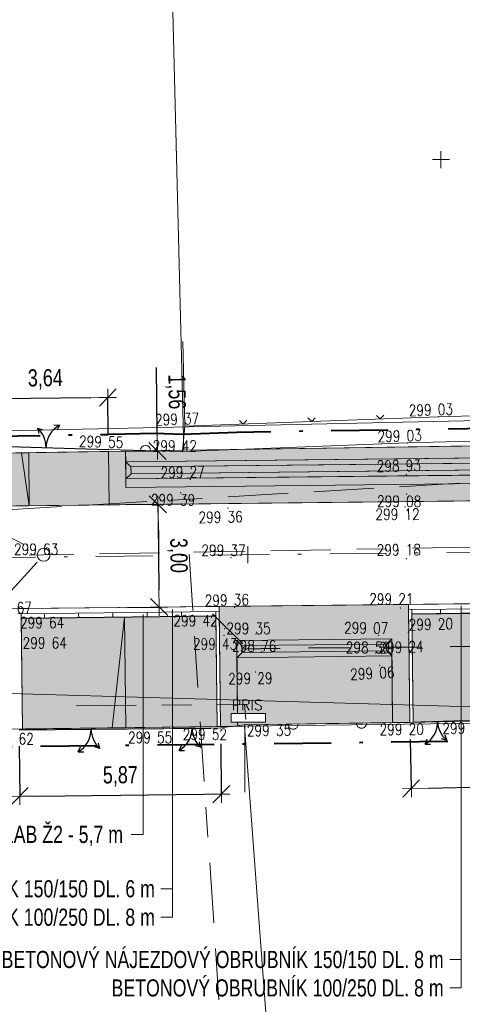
# Model space of a CAD drawing. Header units: metres. Extents: x -456831 to -456516, y -1111244 to -1111169.
# Tile 4 of 18: x -456787 to -456774, y -1111225 to -1111196. Entities that reach past the tile are written whole.
import ezdxf
from ezdxf.enums import TextEntityAlignment as Align

# ---------------------------------------------------------------- set-up
doc = ezdxf.new("R2010")
doc.units = ezdxf.units.M
doc.header["$MEASUREMENT"] = 0
for name, pattern in [('6.1622', [40, 3.5, -3, 7, -3, 3.5, 3.5, -3, 7, -3, 3.5]), ('6.2322', [40, 3.5, -3, 7, -4, 6, -3, 7, -3, 3.5]), ('6.6022', [39, 3.5, -3, 7, -6, -6, 7, -3, 3.5]), ('DGN Style 2', [8.270769, 4.962461, -3.308308]), ('DGN Style 4', [13.241501, 6.616615, -3.308308, 0.008271, -3.308308])]:
    doc.linetypes.add(name, pattern=pattern)
doc.layers.get('0').update_dxf_attribs({"lineweight": 13})
for name, color, linetype, lineweight in [('BARVY_KOMUNIKACE', 254, 'Continuous', 0), ('BARVY_KRAJNICE', 101, 'Continuous', 0), ('BARVY_NASYP', 71, 'Continuous', 0), ('BARVY_OPRAVA STERK', 191, 'Continuous', 0), ('BARVY_OPRAVA_DLAZBA', 51, 'Continuous', 0), ('BARVY_VSAK', 9, 'Continuous', 0), ('HRANICE', 7, 'Continuous', 13), ('Hranice parcel', 9, 'Continuous', 13), ('HRANICE STAVENISTE', 136, 'DGN Style 4', 40), ('HRANICE_VSTUP', 4, 'Continuous', 30), ('HRANY NAVRH', 1, 'Continuous', 13), ('HRANY_ZELEN', 96, 'Continuous', 13), ('IS_CEZ_NN_NADZ', 1, 'Continuous', 0), ('IS_CEZ_NN_PODZ', 1, '6.6022', 0), ('IS_SMVAK_KANAL_SPL_TRASA', 32, '6.2322', 0), ('IS_SMVAK_VODA_TRASA', 5, '6.1622', 0), ('KOTY', 1, 'Continuous', 13), ('KRAJNICE', 1, 'Continuous', 13), ('ODV_ZLAB', 1, 'Continuous', 30), ('OSA', 1, 'DGN Style 4', 13), ('POPIS OBRUB', 1, 'Continuous', 13), ('POPIS ZLABU', 1, 'Continuous', 13), ('PRIPOJKY ZLABU', 1, 'DGN Style 2', 30), ('SIT', 5, 'Continuous', 13), ('SITE_ELEKTRIKA', 7, 'Continuous', 13), ('SITE_KANALIZACE', 7, 'Continuous', 13), ('SKLONOVNIK', 1, 'Continuous', 0), ('SKRYTE_BODY', 7, 'Continuous', 0), ('STANIČENÍ', 1, 'Continuous', 13), ('TEREN', 7, 'Continuous', 13), ('VSAKOVACI_RYHA_POTRUBI', 32, 'DGN Style 2', 30), ('VYSKY', 34, 'Continuous', 0)]:
    doc.layers.add(name, color=color, linetype=linetype, lineweight=lineweight)
doc.styles.add('ARIAL', font='arial.ttf')
doc.styles.add('ROMANS', font='romans.shx')
doc.styles.add('Style-Arial', font='arial.ttf')
doc.styles.add('Style-Times New Roman', font='times.ttf')
doc.dimstyles.new('1 500', dxfattribs={"dimtxt": 1, "dimasz": 1, "dimexe": 0, "dimexo": 1, "dimgap": 0.5, "dimtad": 1, "dimzin": 0, "dimtxsty": 'Style-Times New Roman', "dimblk": 'KONCOVA ZNACKA KOTY_1.0', "dimcen": 0, "dimazin": 3, "dimtfac": 1, "dimtdec": 0, "dimtofl": 0, "dimtmove": 0, "dimatfit": 1, "dimldrblk": 'KONCOVA ZNACKA KOTY_1.0', "dimfxl": 0, "dimtolj": 1, "dimtzin": 0, "dimarcsym": 0})

# ---------------------------------------------------------------- blocks, each defined once
blk = doc.blocks.new('SIT')
at = {"color": 0, "linetype": 'ByBlock', "lineweight": -2}
for p, q in [((-1, 0), (1, 0)), ((0, 1), (0, -1))]:
    blk.add_line(p, q, dxfattribs=at)
blk = doc.blocks.new('SAK')
at = {"color": 0, "linetype": 'ByBlock', "lineweight": -2}
blk.add_circle((0, 0), 0.75, dxfattribs=at)
blk = doc.blocks.new('PRIS')
at = {"color": 0, "linetype": 'ByBlock', "lineweight": -2}
for p, q in [((-2, 0.5), (2, 0.5)), ((-2, -0.5), (-2, 0.5)), ((2, 0.5), (2, -0.5)), ((-2, -0.5), (2, -0.5))]:
    blk.add_line(p, q, dxfattribs=at)
at = {"color": 0, "linetype": 'Continuous', "lineweight": -2, "style": 'ROMANS'}
blk.add_text('PRIS', height=1.2, dxfattribs=at).set_placement((-1.927049, 0.899734))
blk = doc.blocks.new('PLOTZDEN')
at = {"color": 0, "linetype": 'ByBlock', "lineweight": -2}
blk.add_arc((0, 0), 0.6, 270, 90, dxfattribs=at)
blk = doc.blocks.new('VJEZD')
at = {"color": 0, "linetype": 'ByBlock', "lineweight": -2}
for p, q in [((1.53, 2.61), (0.89, 2.62)), ((1.53, 2.61), (1.25, 2.04)), ((-1.01, 2.25), (-0.41, 2.06)), ((-1.01, 2.25), (-0.86, 1.63))]:
    blk.add_line(p, q, dxfattribs=at)
for centre, start, end in [((3, 0), 119.4411, 180), ((-3, 0), 0, 48.5493)]:
    blk.add_arc(centre, 3, start, end, dxfattribs=at)
blk = doc.blocks.new('PLOTDRAT')
at = {"color": 0, "linetype": 'ByBlock', "lineweight": -2}
for q in [(0.424264, 0.424264), (0.424264, -0.424264)]:
    blk.add_line((0, 0), q, dxfattribs=at)
blk = doc.blocks.new('KONCOVA ZNACKA KOTY_1.0')
blk.add_line((0, 0), (-1, 0))
at = {"layer": 'KOTY'}
for p, q in [((-0.5, -0.5), (0.5, 0.5)), ((-0.5, 0), (0.5, 0)), ((0, -0.5), (0, 0.5))]:
    blk.add_line(p, q, dxfattribs=at)
blk = doc.blocks.new('*D57')
at = {"layer": 'Defpoints', "color": 0, "linetype": 'Continuous', "lineweight": 13}
for p in [(-456775.91, -1111216.417), (-456768.882, -1111216.26), (-456768.839, -1111218.189)]:
    blk.add_point(p, dxfattribs=at)
at = {"layer": 'KOTY', "color": 0, "linetype": 'ByBlock', "lineweight": -2}
for p, q in [((-456768.871, -1111216.76), (-456768.839, -1111218.189)), ((-456775.899, -1111216.917), (-456775.867, -1111218.346))]:
    blk.add_line(p, q, dxfattribs=at)
at = {"layer": 'KOTY', "linetype": 'Continuous', "lineweight": -2}
blk.add_line((-456775.367, -1111218.335), (-456769.339, -1111218.2), dxfattribs=at)
at = {"layer": 'KOTY', "linetype": 'Continuous', "lineweight": -2, "xscale": 0.5, "yscale": 0.5, "zscale": 0.5}
for p, rotation in [((-456768.839, -1111218.189), 1.281161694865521), ((-456775.867, -1111218.346), 181.2811616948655)]:
    blk.add_blockref('KONCOVA ZNACKA KOTY_1.0', p, dxfattribs=dict(at, rotation=rotation))
at = {"layer": 'KOTY', "color": 7, "linetype": 'Continuous', "insert": (-456772.365, -1111217.717), "char_height": 0.5, "attachment_point": 5, "rotation": 1.2812, "style": 'ARIAL'}
blk.add_mtext('\\A1;\\H1x;\\W0.75;7,03', dxfattribs=at)
blk = doc.blocks.new('*D59')
at = {"layer": 'Defpoints', "color": 0, "linetype": 'Continuous', "lineweight": 13}
for p in [(-456787.299, -1111216.612), (-456781.425, -1111216.548), (-456781.404, -1111218.511)]:
    blk.add_point(p, dxfattribs=at)
at = {"layer": 'KOTY', "color": 0, "linetype": 'ByBlock', "lineweight": -2}
for p, q in [((-456781.42, -1111217.048), (-456781.404, -1111218.511)), ((-456787.294, -1111217.112), (-456787.278, -1111218.575))]:
    blk.add_line(p, q, dxfattribs=at)
at = {"layer": 'KOTY', "linetype": 'Continuous', "lineweight": -2}
blk.add_line((-456786.778, -1111218.57), (-456781.904, -1111218.516), dxfattribs=at)
at = {"layer": 'KOTY', "linetype": 'Continuous', "lineweight": -2, "xscale": 0.5, "yscale": 0.5, "zscale": 0.5}
for p, rotation in [((-456787.278, -1111218.575), 180.6292936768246), ((-456781.404, -1111218.511), 0.6292936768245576)]:
    blk.add_blockref('KONCOVA ZNACKA KOTY_1.0', p, dxfattribs=dict(at, rotation=rotation))
at = {"layer": 'KOTY', "color": 7, "linetype": 'Continuous', "insert": (-456784.347, -1111217.992), "char_height": 0.5, "attachment_point": 5, "rotation": 0.6293, "style": 'ARIAL'}
blk.add_mtext('\\A1;\\H1x;\\W0.75;5,87', dxfattribs=at)
blk = doc.blocks.new('*D61')
at = {"layer": 'Defpoints', "color": 0, "linetype": 'Continuous', "lineweight": 13}
for p in [(-456784.676, -1111210.071), (-456783.217, -1111213.055), (-456784.643, -1111213.071)]:
    blk.add_point(p, dxfattribs=at)
at = {"layer": 'KOTY', "color": 0, "linetype": 'ByBlock', "lineweight": -2}
for p, q in [((-456784.176, -1111210.065), (-456783.25, -1111210.055)), ((-456784.143, -1111213.065), (-456783.217, -1111213.055))]:
    blk.add_line(p, q, dxfattribs=at)
at = {"layer": 'KOTY', "linetype": 'Continuous', "lineweight": -2}
blk.add_line((-456783.245, -1111210.555), (-456783.223, -1111212.555), dxfattribs=at)
at = {"layer": 'KOTY', "linetype": 'Continuous', "lineweight": -2, "xscale": 0.5, "yscale": 0.5, "zscale": 0.5}
for p, rotation in [((-456783.25, -1111210.055), 90.6292936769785), ((-456783.217, -1111213.055), 270.6292936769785)]:
    blk.add_blockref('KONCOVA ZNACKA KOTY_1.0', p, dxfattribs=dict(at, rotation=rotation))
at = {"layer": 'KOTY', "color": 7, "linetype": 'Continuous', "insert": (-456782.683, -1111211.549), "char_height": 0.5, "attachment_point": 5, "rotation": 270.6293, "style": 'ARIAL'}
blk.add_mtext('\\A1;\\H1x;\\W0.75;3,00', dxfattribs=at)
blk = doc.blocks.new('*D63')
at = {"layer": 'Defpoints', "color": 0, "linetype": 'Continuous', "lineweight": 13}
for p in [(-456788.346, -1111206.98), (-456788.329, -1111208.554), (-456784.693, -1111208.514)]:
    blk.add_point(p, dxfattribs=at)
at = {"layer": 'KOTY', "color": 0, "linetype": 'ByBlock', "lineweight": -2}
for p, q in [((-456788.334, -1111208.054), (-456788.346, -1111206.98)), ((-456784.699, -1111208.015), (-456784.711, -1111206.94))]:
    blk.add_line(p, q, dxfattribs=at)
at = {"layer": 'KOTY', "linetype": 'Continuous', "lineweight": -2}
blk.add_line((-456785.211, -1111206.945), (-456787.846, -1111206.974), dxfattribs=at)
at = {"layer": 'KOTY', "linetype": 'Continuous', "lineweight": -2, "xscale": 0.5, "yscale": 0.5, "zscale": 0.5}
for p, rotation in [((-456788.346, -1111206.98), 180.6292936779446), ((-456784.711, -1111206.94), 0.6292936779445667)]:
    blk.add_blockref('KONCOVA ZNACKA KOTY_1.0', p, dxfattribs=dict(at, rotation=rotation))
at = {"layer": 'KOTY', "color": 7, "linetype": 'Continuous', "insert": (-456786.534, -1111206.409), "char_height": 0.5, "attachment_point": 5, "rotation": 0.6293, "style": 'ARIAL'}
blk.add_mtext('\\A1;\\H1x;\\W0.75;3,64', dxfattribs=at)
blk = doc.blocks.new('*D67')
at = {"layer": 'Defpoints', "color": 0, "linetype": 'Continuous', "lineweight": 13}
for p in [(-456784.693, -1111208.514), (-456784.676, -1111210.071), (-456783.25, -1111210.055)]:
    blk.add_point(p, dxfattribs=at)
at = {"layer": 'KOTY', "linetype": 'Continuous', "lineweight": -2}
for p, q in [((-456783.273, -1111207.999), (-456783.294, -1111206.06)), ((-456783.245, -1111210.555), (-456783.239, -1111211.055))]:
    blk.add_line(p, q, dxfattribs=at)
at = {"layer": 'KOTY', "color": 0, "linetype": 'ByBlock', "lineweight": -2}
for p, q in [((-456784.193, -1111208.509), (-456783.267, -1111208.499)), ((-456784.176, -1111210.065), (-456783.25, -1111210.055))]:
    blk.add_line(p, q, dxfattribs=at)
at = {"layer": 'KOTY', "linetype": 'Continuous', "lineweight": -2, "xscale": 0.5, "yscale": 0.5, "zscale": 0.5}
for p, rotation in [((-456783.267, -1111208.499), 270.6292936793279), ((-456783.25, -1111210.055), 90.62929367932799)]:
    blk.add_blockref('KONCOVA ZNACKA KOTY_1.0', p, dxfattribs=dict(at, rotation=rotation))
at = {"layer": 'KOTY', "color": 7, "linetype": 'Continuous', "insert": (-456782.736, -1111206.774), "char_height": 0.5, "attachment_point": 5, "rotation": 270.6293, "style": 'ARIAL'}
blk.add_mtext('\\A1;\\H1x;\\W0.75;1,56', dxfattribs=at)

msp = doc.modelspace()

# ---------------------------------------------------------------- hatches: boundary and pattern name
at = {"layer": 'BARVY_KRAJNICE', "ltscale": 0.25}
for points in [[(-456765.654, -1111209.112), (-456765.66, -1111208.612), (-456784.19, -1111208.815), (-456784.193, -1111208.507), (-456783.332, -1111208.493), (-456782.538, -1111208.517), (-456780.941, -1111208.456), (-456764.097, -1111208.195), (-456764.719, -1111208.852), (-456765.082, -1111208.508)], [(-456784.676, -1111210.071), (-456784.693, -1111208.514), (-456784.193, -1111208.507), (-456784.19, -1111208.815), (-456784.184, -1111209.315), (-456784.182, -1111209.565), (-456765.894, -1111209.364), (-456765.654, -1111209.112), (-456765.082, -1111208.508), (-456764.719, -1111208.852), (-456765.533, -1111209.711), (-456765.531, -1111209.861)], [(-456784.038, -1111208.964), (-456784.19, -1111208.815), (-456765.66, -1111208.612), (-456765.808, -1111208.763)], [(-456784.184, -1111209.315), (-456784.19, -1111208.815), (-456784.038, -1111208.964), (-456784.036, -1111209.164)], [(-456784.184, -1111209.315), (-456784.036, -1111209.164), (-456765.806, -1111208.963), (-456765.654, -1111209.112)], [(-456784.036, -1111209.164), (-456784.038, -1111208.964), (-456765.808, -1111208.763), (-456765.806, -1111208.963)]]:
    msp.add_hatch(color=256, dxfattribs=at).paths.add_polyline_path(points)
at = {"layer": 'BARVY_KRAJNICE', "ltscale": 0.25, "extrusion": (0, 0, -1)}
for points in [[(456781.425, -1111216.539), (456781.066, -1111216.534), (456780.926, -1111216.516), (456780.927, -1111216.407), (456781.114, -1111216.407), (456781.114, -1111216.157), (456780.93, -1111216.157), (456780.947, -1111214.53), (456780.953, -1111214.03), (456776.437, -1111213.981), (456776.431, -1111214.481), (456776.41, -1111216.424), (456775.91, -1111216.417), (456775.946, -1111213.125), (456775.948, -1111212.975), (456781.464, -1111213.036), (456781.462, -1111213.186)], [(456780.926, -1111216.516), (456780.719, -1111216.489), (456778.314, -1111216.453), (456776.41, -1111216.424), (456776.431, -1111214.481), (456780.947, -1111214.53), (456780.93, -1111216.157), (456780.114, -1111216.157), (456780.114, -1111216.407), (456780.927, -1111216.407)]]:
    msp.add_hatch(color=256, dxfattribs=at).paths.add_polyline_path(points)
at = {"layer": 'BARVY_NASYP', "ltscale": 0.25}
msp.add_hatch(color=256, dxfattribs=at).paths.add_polyline_path([(-456784.182, -1111209.565), (-456784.184, -1111209.315), (-456765.654, -1111209.112), (-456765.894, -1111209.364)])
at = {"layer": 'BARVY_OPRAVA STERK', "ltscale": 0.25}
msp.add_hatch(color=256, dxfattribs=at).paths.add_polyline_path([(-456788.312, -1111210.111), (-456788.329, -1111208.572), (-456784.693, -1111208.514), (-456784.676, -1111210.071)])
at = {"layer": 'BARVY_OPRAVA_DLAZBA', "ltscale": 0.25, "extrusion": (0, 0, -1)}
msp.add_hatch(color=256, dxfattribs=at).paths.add_polyline_path([(456787.199, -1111216.611), (456781.525, -1111216.54), (456781.525, -1111216.54), (456781.561, -1111213.322), (456787.235, -1111213.384)])
at = {"layer": 'BARVY_OPRAVA_DLAZBA', "ltscale": 0.25}
msp.add_hatch(color=256, dxfattribs=at).paths.add_polyline_path([(-456775.81, -1111216.415), (-456775.845, -1111213.259), (-456769.016, -1111213.184), (-456768.982, -1111216.276)])
at = {"layer": 'BARVY_VSAK', "ltscale": 0.25}
for points in [[(-456780.801, -1111214.178), (-456780.953, -1111214.03), (-456776.437, -1111213.981), (-456776.585, -1111214.132)], [(-456780.947, -1111214.53), (-456780.953, -1111214.03), (-456780.801, -1111214.178), (-456780.799, -1111214.378)], [(-456780.799, -1111214.378), (-456780.801, -1111214.178), (-456776.585, -1111214.132), (-456776.583, -1111214.332)], [(-456776.431, -1111214.481), (-456776.583, -1111214.332), (-456776.585, -1111214.132), (-456776.437, -1111213.981)], [(-456780.947, -1111214.53), (-456780.799, -1111214.378), (-456776.583, -1111214.332), (-456776.431, -1111214.481)]]:
    msp.add_hatch(color=256, dxfattribs=at).paths.add_polyline_path(points)
at = {"layer": 'SKLONOVNIK', "ltscale": 0.25}
for points in [[(-456787.002, -1111210.096), (-456787.232, -1111208.554), (-456787.019, -1111208.551)], [(-456784.584, -1111216.578), (-456784.223, -1111213.351), (-456784.187, -1111216.573)]]:
    msp.add_hatch(color=256, dxfattribs=at).paths.add_polyline_path(points)

# ---------------------------------------------------------------- linework, layer by layer
at = {"layer": 'BARVY_KOMUNIKACE', "ltscale": 0.25, "flags": 128}
for points in [[(-456668.942, -1111208.542, 0.024809), (-456693.634, -1111212.07), (-456702.229, -1111213.737, -0.098325), (-456713.331, -1111213.687), (-456725.395, -1111211.236, 0.052921), (-456742.522, -1111209.608), (-456749.852, -1111209.688), (-456765.531, -1111209.861), (-456784.676, -1111210.071), (-456788.312, -1111210.111), (-456818.051, -1111210.437, -0.236038), (-456830.115, -1111204.571)], [(-456830.115, -1111213.556, 0.001344), (-456824.73, -1111213.511), (-456814.395, -1111213.397), (-456798.647, -1111213.224), (-456787.338, -1111213.1), (-456781.464, -1111213.036), (-456775.948, -1111212.975), (-456768.919, -1111212.898), (-456742.489, -1111212.608, -0.052921), (-456725.993, -1111214.175), (-456713.928, -1111216.627, 0.098325), (-456701.658, -1111216.682), (-456696.471, -1111215.677), (-456693.063, -1111215.016, -0.024809), (-456668.666, -1111211.529)]]:
    msp.add_lwpolyline(points, format="xyb", dxfattribs=at)
at = {"layer": 'BARVY_KRAJNICE', "ltscale": 0.25, "flags": 128}
for points in [[(-456783.332, -1111208.493), (-456784.193, -1111208.507), (-456784.19, -1111208.815), (-456765.66, -1111208.612), (-456765.654, -1111209.112), (-456765.082, -1111208.508), (-456764.719, -1111208.852), (-456764.097, -1111208.195), (-456780.941, -1111208.456), (-456782.538, -1111208.517)], [(-456784.19, -1111208.815), (-456784.193, -1111208.507), (-456784.693, -1111208.514), (-456784.676, -1111210.071), (-456765.531, -1111209.861), (-456765.533, -1111209.711), (-456764.719, -1111208.852), (-456765.082, -1111208.508), (-456765.654, -1111209.112), (-456765.894, -1111209.364), (-456784.182, -1111209.565), (-456784.184, -1111209.315)], [(-456765.66, -1111208.612), (-456784.19, -1111208.815), (-456784.038, -1111208.964), (-456765.808, -1111208.763)], [(-456784.184, -1111209.315), (-456784.036, -1111209.164), (-456784.038, -1111208.964), (-456784.19, -1111208.815)], [(-456765.806, -1111208.963), (-456784.036, -1111209.164), (-456784.184, -1111209.315), (-456765.654, -1111209.112)], [(-456765.808, -1111208.763), (-456784.038, -1111208.964), (-456784.036, -1111209.164), (-456765.806, -1111208.963)], [(-456780.953, -1111214.03), (-456776.437, -1111213.981), (-456776.431, -1111214.481), (-456776.41, -1111216.424), (-456775.91, -1111216.417), (-456775.946, -1111213.125), (-456775.948, -1111212.975), (-456781.464, -1111213.036), (-456781.462, -1111213.186), (-456781.425, -1111216.539), (-456781.066, -1111216.534), (-456780.926, -1111216.516), (-456780.927, -1111216.407), (-456781.114, -1111216.407), (-456781.114, -1111216.157), (-456780.93, -1111216.157), (-456780.947, -1111214.53)], [(-456780.93, -1111216.157), (-456780.114, -1111216.157), (-456780.114, -1111216.407), (-456780.927, -1111216.407), (-456780.926, -1111216.516), (-456780.719, -1111216.489), (-456778.314, -1111216.453), (-456776.41, -1111216.424), (-456776.431, -1111214.481), (-456780.947, -1111214.53)]]:
    msp.add_lwpolyline(points, close=True, dxfattribs=at)
at = {"layer": 'BARVY_NASYP', "ltscale": 0.25, "flags": 128}
msp.add_lwpolyline([(-456765.894, -1111209.364), (-456765.654, -1111209.112), (-456784.184, -1111209.315), (-456784.182, -1111209.565)], close=True, dxfattribs=at)
at = {"layer": 'BARVY_OPRAVA STERK', "ltscale": 0.25, "flags": 128}
msp.add_lwpolyline([(-456784.676, -1111210.071), (-456784.693, -1111208.514), (-456788.329, -1111208.572), (-456788.312, -1111210.111)], close=True, dxfattribs=at)
at = {"layer": 'BARVY_OPRAVA_DLAZBA', "ltscale": 0.25, "flags": 128}
for points in [[(-456781.525, -1111216.54), (-456781.525, -1111216.54), (-456781.561, -1111213.322), (-456787.235, -1111213.384), (-456787.199, -1111216.611)], [(-456769.016, -1111213.184), (-456775.845, -1111213.259), (-456775.81, -1111216.415), (-456768.982, -1111216.276)]]:
    msp.add_lwpolyline(points, close=True, dxfattribs=at)
at = {"layer": 'BARVY_VSAK', "ltscale": 0.25, "flags": 128}
for points in [[(-456776.437, -1111213.981), (-456780.953, -1111214.03), (-456780.801, -1111214.178), (-456776.585, -1111214.132)], [(-456780.801, -1111214.178), (-456780.953, -1111214.03), (-456780.947, -1111214.53), (-456780.799, -1111214.378)], [(-456776.585, -1111214.132), (-456780.801, -1111214.178), (-456780.799, -1111214.378), (-456776.583, -1111214.332)], [(-456776.431, -1111214.481), (-456776.437, -1111213.981), (-456776.585, -1111214.132), (-456776.583, -1111214.332)], [(-456776.583, -1111214.332), (-456780.799, -1111214.378), (-456780.947, -1111214.53), (-456776.431, -1111214.481)]]:
    msp.add_lwpolyline(points, close=True, dxfattribs=at)
at = {"layer": 'HRANICE', "ltscale": 0.25}
for p, q in [((-456782.464, -1111207.775), (-456782.524, -1111205.301)), ((-456775.069, -1111207.503), (-456767.594, -1111207.288)), ((-456782.464, -1111207.775), (-456775.069, -1111207.503)), ((-456782.538, -1111208.517), (-456782.464, -1111207.775)), ((-456784.694, -1111208.452), (-456782.538, -1111208.517)), ((-456781.425, -1111216.581), (-456780.719, -1111216.489)), ((-456780.719, -1111216.489), (-456775.91, -1111216.417)), ((-456780.719, -1111216.489), (-456780.713, -1111218.457)), ((-456775.91, -1111216.417), (-456775.586, -1111216.404)), ((-456774.618, -1111216.375), (-456774.105, -1111216.367)), ((-456783.098, -1111216.594), (-456782.799, -1111216.585)), ((-456781.712, -1111216.582), (-456781.425, -1111216.581))]:
    msp.add_line(p, q, dxfattribs=at)
at = {"layer": 'Hranice parcel', "ltscale": 0.25}
for p, q in [((-456782.5, -1111208.48), (-456783.433, -1111170.564)), ((-456746.94, -1111207.93), (-456782.5, -1111208.48)), ((-456830.115, -1111214.352), (-456762.71, -1111216.29)), ((-456762.71, -1111216.29), (-456780.73, -1111216.53)), ((-456780.73, -1111216.53), (-456800.72, -1111216.78)), ((-456778.797, -1111242.314), (-456780.73, -1111216.53))]:
    msp.add_line(p, q, dxfattribs=at)
at = {"layer": 'Hranice parcel', "ltscale": 0.25, "flags": 128}
msp.add_lwpolyline([(-456830.115, -1111199.799), (-456827.11, -1111205.77), (-456816.84, -1111209.02), (-456782.5, -1111208.48)], dxfattribs=at)
at = {"layer": 'HRANICE STAVENISTE', "ltscale": 0.25}
for p, q in [((-456762.917, -1111207.677), (-456780.954, -1111207.956)), ((-456788.336, -1111208.072), (-456784.701, -1111208.015)), ((-456784.201, -1111208.007), (-456784.701, -1111208.015)), ((-456783.328, -1111207.993), (-456784.201, -1111208.007)), ((-456782.54, -1111208.017), (-456783.328, -1111207.993)), ((-456780.954, -1111207.956), (-456782.54, -1111208.017)), ((-456810.532, -1111217.398), (-456767.375, -1111216.88))]:
    msp.add_line(p, q, dxfattribs=at)
at = {"layer": 'HRANICE_VSTUP', "ltscale": 0.25}
for p, q in [((-456788.331, -1111208.346), (-456784.694, -1111208.452)), ((-456775.586, -1111216.404), (-456774.618, -1111216.375)), ((-456787.299, -1111216.638), (-456783.098, -1111216.594)), ((-456782.799, -1111216.585), (-456781.712, -1111216.582))]:
    msp.add_line(p, q, dxfattribs=at)
at = {"layer": 'HRANY NAVRH', "ltscale": 0.25}
for p, q in [((-456788.329, -1111208.572), (-456784.693, -1111208.514)), ((-456784.693, -1111208.514), (-456784.676, -1111210.071)), ((-456742.522, -1111209.608), (-456818.051, -1111210.437)), ((-456742.489, -1111212.608), (-456824.73, -1111213.511)), ((-456781.425, -1111216.539), (-456781.464, -1111213.036)), ((-456775.91, -1111216.417), (-456775.948, -1111212.975)), ((-456768.917, -1111213.048), (-456775.946, -1111213.125)), ((-456781.462, -1111213.186), (-456787.336, -1111213.25)), ((-456787.199, -1111216.611), (-456787.236, -1111213.249)), ((-456781.525, -1111216.54), (-456781.562, -1111213.187)), ((-456775.81, -1111216.415), (-456775.846, -1111213.124)), ((-456775.91, -1111216.417), (-456768.882, -1111216.274)), ((-456787.299, -1111216.612), (-456781.425, -1111216.539))]:
    msp.add_line(p, q, dxfattribs=at)
at = {"layer": 'HRANY_ZELEN', "ltscale": 0.25}
for p, q in [((-456780.941, -1111208.456), (-456782.538, -1111208.517)), ((-456764.097, -1111208.195), (-456780.941, -1111208.456)), ((-456783.332, -1111208.493), (-456784.193, -1111208.507)), ((-456782.538, -1111208.517), (-456783.332, -1111208.493)), ((-456780.114, -1111216.157), (-456780.93, -1111216.157)), ((-456780.114, -1111216.407), (-456780.114, -1111216.157)), ((-456780.926, -1111216.516), (-456780.927, -1111216.407)), ((-456780.927, -1111216.407), (-456780.114, -1111216.407)), ((-456780.719, -1111216.489), (-456780.926, -1111216.516)), ((-456778.314, -1111216.453), (-456780.719, -1111216.489)), ((-456776.41, -1111216.424), (-456778.314, -1111216.453))]:
    msp.add_line(p, q, dxfattribs=at)
at = {"layer": 'IS_CEZ_NN_NADZ', "ltscale": 0.25}
msp.add_lwpolyline([(-456802.401, -1111208.236), (-456765.414, -1111207.429)], dxfattribs=at)
at = {"layer": 'IS_CEZ_NN_PODZ', "ltscale": 0.25}
msp.add_lwpolyline([(-456801.09, -1111216.37), (-456792.01, -1111215.98), (-456780.731, -1111215.897), (-456780.69, -1111216.335)], dxfattribs=at)
at = {"layer": 'IS_SMVAK_KANAL_SPL_TRASA', "ltscale": 0.25}
for p, q in [((-456812.213, -1111198.18), (-456786.581, -1111211.53)), ((-456786.581, -1111211.53), (-456736.835, -1111210.641)), ((-456830.115, -1111212.778), (-456786.581, -1111211.53))]:
    msp.add_line(p, q, dxfattribs=at)
for points in [[(-456790.475, -1111214.362), (-456789.04, -1111214.24), (-456786.581, -1111211.53), (-456786.581, -1111211.53)], [(-456781.662, -1111238.474), (-456780.575, -1111237.978), (-456782.344, -1111211.513)]]:
    msp.add_lwpolyline(points, dxfattribs=at)
at = {"layer": 'IS_SMVAK_VODA_TRASA', "ltscale": 0.25}
msp.add_lwpolyline([(-456763.052, -1111208.842), (-456763.73, -1111208.81), (-456789.907, -1111210.35), (-456797.28, -1111210.45), (-456804.61, -1111210.53)], dxfattribs=at)
at = {"layer": 'KRAJNICE', "ltscale": 0.25}
for p, q in [((-456784.193, -1111208.507), (-456784.693, -1111208.514)), ((-456784.193, -1111208.507), (-456784.182, -1111209.565)), ((-456765.66, -1111208.612), (-456784.19, -1111208.815)), ((-456765.654, -1111209.112), (-456784.184, -1111209.315)), ((-456765.894, -1111209.364), (-456784.182, -1111209.565)), ((-456776.437, -1111213.981), (-456780.953, -1111214.03)), ((-456780.93, -1111216.157), (-456780.953, -1111214.03)), ((-456776.41, -1111216.424), (-456776.437, -1111213.981)), ((-456776.431, -1111214.481), (-456780.947, -1111214.53)), ((-456780.93, -1111216.157), (-456781.114, -1111216.157)), ((-456781.114, -1111216.157), (-456781.114, -1111216.407)), ((-456781.114, -1111216.407), (-456780.927, -1111216.407)), ((-456780.926, -1111216.516), (-456780.927, -1111216.407)), ((-456776.41, -1111216.424), (-456775.91, -1111216.417)), ((-456781.066, -1111216.534), (-456781.425, -1111216.539)), ((-456780.926, -1111216.516), (-456781.066, -1111216.534))]:
    msp.add_line(p, q, dxfattribs=at)
at = {"layer": 'KRAJNICE', "lineweight": 0, "ltscale": 0.25}
for p, q in [((-456784.038, -1111208.964), (-456784.19, -1111208.815)), ((-456765.808, -1111208.763), (-456784.038, -1111208.964)), ((-456784.038, -1111208.964), (-456784.036, -1111209.164)), ((-456765.806, -1111208.963), (-456784.036, -1111209.164)), ((-456784.036, -1111209.164), (-456784.184, -1111209.315)), ((-456780.953, -1111214.03), (-456780.801, -1111214.178)), ((-456776.585, -1111214.132), (-456780.801, -1111214.178)), ((-456780.799, -1111214.378), (-456780.801, -1111214.178)), ((-456776.437, -1111213.981), (-456776.585, -1111214.132)), ((-456776.583, -1111214.332), (-456776.585, -1111214.132)), ((-456780.947, -1111214.53), (-456780.799, -1111214.378)), ((-456776.583, -1111214.332), (-456780.799, -1111214.378)), ((-456776.583, -1111214.332), (-456776.431, -1111214.481))]:
    msp.add_line(p, q, dxfattribs=at)
at = {"layer": 'ODV_ZLAB', "ltscale": 0.25}
for p, q in [((-456781.561, -1111213.322), (-456787.235, -1111213.384)), ((-456769.016, -1111213.184), (-456775.845, -1111213.259))]:
    msp.add_line(p, q, dxfattribs=at)
at = {"layer": 'ODV_ZLAB', "lineweight": 0, "ltscale": 0.25}
for p, q in [((-456786.561, -1111213.377), (-456786.562, -1111213.242)), ((-456785.561, -1111213.366), (-456785.562, -1111213.231)), ((-456784.561, -1111213.355), (-456784.562, -1111213.22)), ((-456783.561, -1111213.344), (-456783.562, -1111213.209)), ((-456782.561, -1111213.333), (-456782.562, -1111213.198)), ((-456775.016, -1111213.25), (-456775.017, -1111213.115))]:
    msp.add_line(p, q, dxfattribs=at)
at = {"layer": 'OSA', "ltscale": 0.25}
msp.add_line((-456742.506, -1111211.108), (-456824.747, -1111212.011), dxfattribs=at)
at = {"layer": 'POPIS OBRUB'}
for p, q in [((-456774.413, -1111224.165), (-456774.413, -1111213.022)), ((-456782.83, -1111222.101), (-456782.83, -1111213.125)), ((-456783.162, -1111221.272), (-456782.83, -1111221.272)), ((-456783.162, -1111222.101), (-456782.83, -1111222.101)), ((-456774.745, -1111223.335), (-456774.413, -1111223.335)), ((-456774.745, -1111224.165), (-456774.413, -1111224.165))]:
    msp.add_line(p, q, dxfattribs=at)
at = {"layer": 'POPIS ZLABU', "ltscale": 0.25}
for q in [(-456783.679, -1111213.275), (-456784.036, -1111219.686)]:
    msp.add_line((-456783.679, -1111219.686), q, dxfattribs=at)
at = {"layer": 'PRIPOJKY ZLABU', "ltscale": 0.25}
msp.add_line((-456781.662, -1111213.255), (-456780.618, -1111214.276), dxfattribs=at)
at = {"layer": 'SKLONOVNIK', "ltscale": 0.25, "flags": 128}
for points in [[(-456787.002, -1111210.096), (-456787.019, -1111208.551), (-456787.232, -1111208.554)], [(-456784.223, -1111213.351), (-456784.584, -1111216.578), (-456784.187, -1111216.573)]]:
    msp.add_lwpolyline(points, close=True, dxfattribs=at)
at = {"layer": 'SKRYTE_BODY', "ltscale": 0.25}
for p in [(-456775.069, -1111207.503), (-456782.464, -1111207.775), (-456784.694, -1111208.452), (-456775.979, -1111208.266), (-456775.979, -1111208.266), (-456782.538, -1111208.517), (-456782.538, -1111208.517), (-456782.538, -1111208.517), (-456782.538, -1111208.517), (-456776.005, -1111209.189), (-456776.005, -1111209.189), (-456782.304, -1111209.325), (-456782.304, -1111209.325), (-456782.304, -1111209.325), (-456782.584, -1111209.714), (-456782.584, -1111209.714), (-456782.584, -1111209.714), (-456775.998, -1111209.757), (-456781.21, -1111210.162), (-456776.048, -1111210.13), (-456781.12, -1111211.61), (-456776.008, -1111211.644), (-456781.018, -1111213.057), (-456781.018, -1111213.057), (-456776.187, -1111213.08), (-456776.187, -1111213.08), (-456781.321, -1111213.878), (-456781.321, -1111213.878), (-456781.321, -1111213.878), (-456781.301, -1111213.686), (-456781.301, -1111213.686), (-456781.301, -1111213.686), (-456780.392, -1111213.84), (-456776.818, -1111213.878), (-456775.956, -1111213.779), (-456775.956, -1111213.779), (-456775.956, -1111213.789), (-456775.956, -1111213.789), (-456775.944, -1111214.003), (-456775.944, -1111214.003), (-456775.944, -1111214.003), (-456776.789, -1111214.749), (-456776.789, -1111214.749), (-456780.405, -1111214.949), (-456780.719, -1111216.489), (-456775.91, -1111216.417), (-456775.91, -1111216.417), (-456775.586, -1111216.404), (-456774.618, -1111216.375), (-456783.098, -1111216.594), (-456782.799, -1111216.585), (-456781.712, -1111216.582), (-456781.425, -1111216.581), (-456781.425, -1111216.581)]:
    msp.add_point(p, dxfattribs=at)
at = {"layer": 'STANIČENÍ', "flags": 128}
msp.add_lwpolyline([(-456780.628, -1111211.776), (-456780.633, -1111211.276)], dxfattribs=at)
at = {"layer": 'TEREN', "ltscale": 0.25}
for p, q in [((-456768.759, -1111208.05), (-456775.979, -1111208.266)), ((-456782.538, -1111208.517), (-456780.941, -1111208.456)), ((-456780.941, -1111208.456), (-456775.979, -1111208.266))]:
    msp.add_line(p, q, dxfattribs=at)
for p in [(-456780.225, -1111214.353), (-456776.903, -1111214.397)]:
    msp.add_point(p, dxfattribs=at)
at = {"layer": 'VSAKOVACI_RYHA_POTRUBI', "ltscale": 0.25}
msp.add_line((-456742.475, -1111213.858), (-456780.8, -1111214.278), dxfattribs=at)

# ---------------------------------------------------------------- block references
at = {"layer": 'HRANICE', "ltscale": 0.25, "xscale": 0.25, "yscale": 0.25, "zscale": 0.25}
for name, p, rotation in [('PLOTDRAT', (-456778.767, -1111207.639), 92.10648137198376), ('PLOTDRAT', (-456776.768, -1111207.565), 92.10648137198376), ('PLOTDRAT', (-456780.765, -1111207.713), 92.10648137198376), ('PLOTZDEN', (-456783.616, -1111208.485), 88.27314567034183), ('PLOTZDEN', (-456779.314, -1111216.468), 270.8577641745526), ('PLOTZDEN', (-456777.315, -1111216.438), 270.8577641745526)]:
    msp.add_blockref(name, p, dxfattribs=dict(at, rotation=rotation))
at = {"layer": 'HRANICE_VSTUP', "ltscale": 0.25, "xscale": 0.25, "yscale": 0.25, "zscale": 0.25}
for p, rotation in [((-456786.513, -1111208.399), 359.2850018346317), ((-456775.102, -1111216.39), 181.7159925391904), ((-456785.199, -1111216.616), 180.6000766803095), ((-456782.255, -1111216.583), 180.1581296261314)]:
    msp.add_blockref('VJEZD', p, dxfattribs=dict(at, rotation=rotation))
at = {"layer": 'SIT', "ltscale": 0.25, "xscale": 0.25, "yscale": 0.25, "zscale": 0.25}
msp.add_blockref('SIT', (-456775, -1111200), dxfattribs=at)
at = {"layer": 'SITE_ELEKTRIKA', "ltscale": 0.25, "xscale": 0.25, "yscale": 0.25, "zscale": 0.25}
msp.add_blockref('PRIS', (-456780.614, -1111216.282), dxfattribs=at)
at = {"layer": 'SITE_KANALIZACE', "ltscale": 0.25, "xscale": 0.25, "yscale": 0.25, "zscale": 0.25}
msp.add_blockref('SAK', (-456786.581, -1111211.53), dxfattribs=at)

# ---------------------------------------------------------------- texts
at = {"layer": 'POPIS OBRUB', "style": 'Style-Arial', "width": 0.74}
for s, p in [('BETONOVÝ NÁJEZDOVÝ OBRUBNÍK 150/150 DL. 6 m', (-456783.34, -1111221.272)), ('BETONOVÝ OBRUBNÍK 100/250 DL. 8 m', (-456783.34, -1111222.101)), ('BETONOVÝ NÁJEZDOVÝ OBRUBNÍK 150/150 DL. 8 m', (-456774.923, -1111223.335)), ('BETONOVÝ OBRUBNÍK 100/250 DL. 8 m', (-456774.923, -1111224.165))]:
    msp.add_text(s, height=0.5, rotation=0, dxfattribs=at).set_placement(p, align=Align.MIDDLE_RIGHT)
at = {"layer": 'POPIS ZLABU', "style": 'Style-Arial', "width": 0.74}
msp.add_text('LINIOVÝ ODVODŇOVACÍ ŽLAB Ž2 - 5,7 m', height=0.5, rotation=0, dxfattribs=at).set_placement((-456784.268, -1111219.686), align=Align.MIDDLE_RIGHT)
at = {"layer": 'VYSKY', "style": 'ROMANS', "width": 0.8}
for s, rotation, p in [('299 03 ', 1.877, (-456775.201, -1111207.457)), ('299 37 ', 2.1065, (-456782.596, -1111207.73)), ('299 03 ', 1.7136, (-456776.11, -1111208.22)), ('299 55 ', 358.3019, (-456784.822, -1111208.398)), ('299 27 ', 1.2369, (-456782.435, -1111209.278)), ('298 93 ', 1.2829, (-456776.137, -1111209.092)), ('299 39 ', 359.6259, (-456782.723, -1111210.088)), ('299 08 ', 359.7128, (-456776.13, -1111210.131)), ('299 12 ', 0.3819, (-456776.175, -1111210.506)), ('299 36 ', 1.0589, (-456781.332, -1111210.589)), ('299 37 ', 359.9325, (-456781.25, -1111211.56)), ('299 18 ', 0.6084, (-456776.139, -1111211.545)), ('299 36 ', 1.1581, (-456781.149, -1111213.01)), ('299 21 ', 0.2843, (-456776.355, -1111212.981)), ('299 67 ', 1.9331, (-456787.476, -1111213.247)), ('299 64 ', 0.2293, (-456786.538, -1111213.671)), ('299 07 ', 359.3908, (-456777.091, -1111213.827)), ('299 20 ', 1.6073, (-456775.202, -1111213.714)), ('299 64 ', 0.1341, (-456786.461, -1111214.262)), ('299 24 ', 1.9048, (-456776.055, -1111214.382)), ('299 29 ', 0.8578, (-456780.465, -1111215.295)), ('299 06 ', 3.1658, (-456776.903, -1111215.142)), ('299 35 ', 0.8578, (-456779.922, -1111216.81)), ('299 20 ', 0.8578, (-456776.053, -1111216.781)), ('299 14 ', 0.9339, (-456774.223, -1111216.744)), ('299 62 ', 0.6916, (-456787.424, -1111217.065))]:
    msp.add_text(s, height=0.325, rotation=rotation, dxfattribs=at).set_placement(p, align=Align.CENTER)
for s, p in [('299 42 ', (-456782.668, -1111208.517)), ('299 63 ', (-456786.711, -1111211.53)), ('299 42 ', (-456782.067, -1111213.615)), ('299 35 ', (-456780.522, -1111213.84)), ('299 43 ', (-456781.496, -1111214.293)), ('298 76 ', (-456780.355, -1111214.353)), ('298 59 ', (-456777.039, -1111214.397)), ('299 55 ', (-456783.389, -1111217.022)), ('299 52 ', (-456781.792, -1111216.929))]:
    msp.add_text(s, height=0.325, dxfattribs=at).set_placement(p, align=Align.CENTER)

# ---------------------------------------------------------------- dimensions: what is measured, and where the dimension line sits
at = {"layer": 'KOTY', "linetype": 'Continuous'}
for base, p1, p2, angle, picture, middle in [((-456788.346, -1111206.98), (-456784.693, -1111208.514), (-456788.329, -1111208.554), 180.6293, '*D63', (-456786.534, -1111206.409)), ((-456783.217, -1111213.055), (-456784.676, -1111210.071), (-456784.643, -1111213.071), 270.6293, '*D61', (-456782.683, -1111211.549)), ((-456768.839, -1111218.189), (-456775.91, -1111216.417), (-456768.882, -1111216.26), 1.2812, '*D57', (-456772.365, -1111217.717)), ((-456781.404, -1111218.511), (-456787.299, -1111216.612), (-456781.425, -1111216.548), 0.6293, '*D59', (-456784.347, -1111217.992))]:
    dim = msp.add_linear_dim(base=base, p1=p1, p2=p2, angle=angle, text='\\H1x;\\W0.75;<>', dimstyle='1 500', override={"dimscale": 0, "dimtxt": 0.5, "dimasz": 0.5, "dimexo": 0.5, "dimgap": 0.25, "dimtxsty": 'ARIAL', "dimclrd": 256, "dimclrt": 7, "dimtdec": 2}, dxfattribs=at)
    dim.commit()
    dim.dimension.update_dxf_attribs({"geometry": picture, "text_midpoint": middle})
dim = msp.add_linear_dim(base=(-456783.25, -1111210.055), p1=(-456784.693, -1111208.514), p2=(-456784.676, -1111210.071), angle=270.6293, text='\\H1x;\\W0.75;<>', dimstyle='1 500', override={"dimscale": 0, "dimtxt": 0.5, "dimasz": 0.5, "dimexo": 0.5, "dimgap": 0.25, "dimtxsty": 'ARIAL', "dimclrd": 256, "dimclrt": 7, "dimtdec": 2}, dxfattribs=at)
dim.commit()
dim.dimension.update_dxf_attribs({"geometry": '*D67', "text_midpoint": (-456783.286, -1111206.78), "dimtype": 160})

doc.saveas('drawing.dxf')
